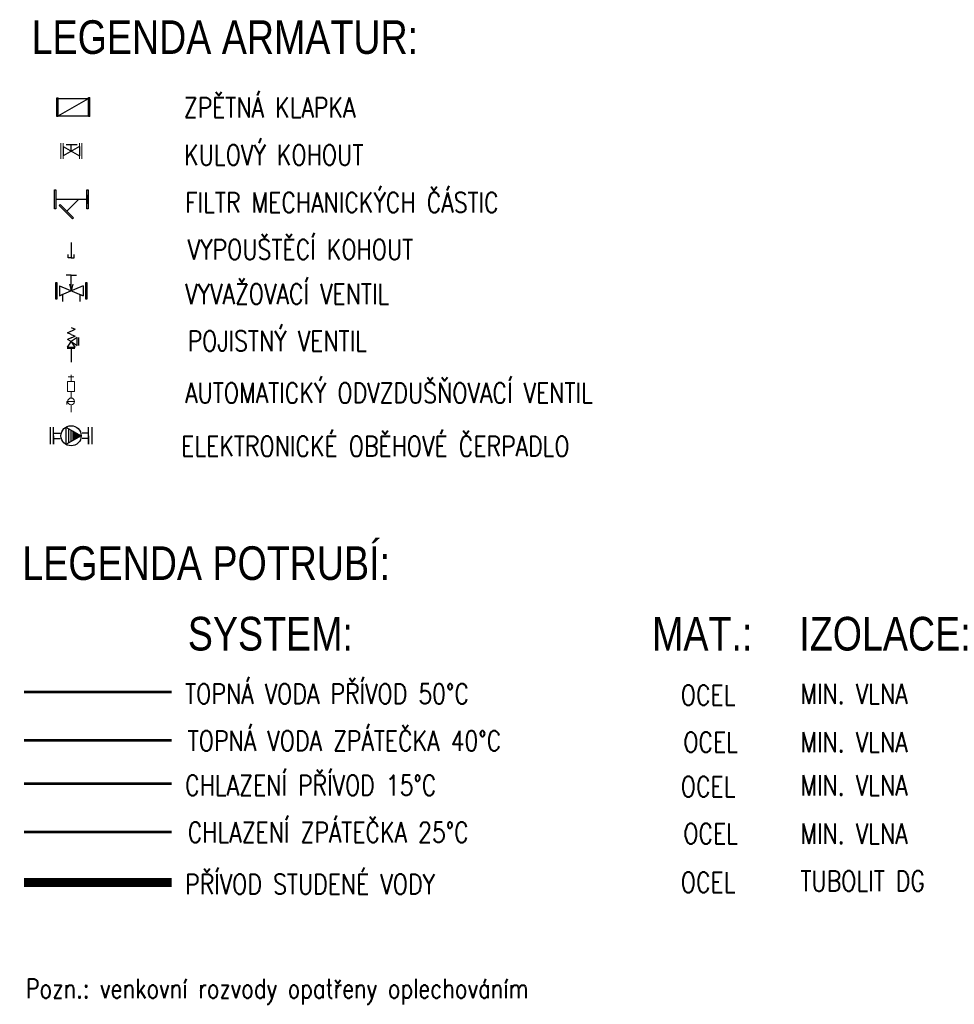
# Model space of a CAD drawing. Header units: millimetres. Extents: x -15830 to 4680139, y -28864 to 2281735.
# Tile 2 of 256: x -15830 to -8885, y 1925 to 9245. Entities that reach past the tile are written whole.
import ezdxf

# ---------------------------------------------------------------- set-up
doc = ezdxf.new("R2010")
doc.units = ezdxf.units.MM
for name, pattern in [('ACAD_ISO04W100', [30, 24, -3, 0, -3]), ('DASHED', [19.05, 12.7, -6.35]), ('ČÁRKOVANÁ', [19.05, 12.7, -6.35])]:
    doc.linetypes.add(name, pattern=pattern)
for name, color, linetype in [('ARMATURY', 7, 'Continuous'), ('CH_armatury', 7, 'Continuous'), ('G armatury', 7, 'Continuous'), ('G_armatury', 7, 'Continuous'), ('NWT-UT_TEXT', 90, 'Continuous'), ('NWT_UT_PRIV', 1, 'Continuous'), ('NWT_UT_ZPÁT', 150, 'DASHED'), ('UT_SV', 3, 'ACAD_ISO04W100')]:
    doc.layers.add(name, color=color, linetype=linetype)
doc.layers.add('G-TECHOLOGIE', color=6, linetype='Continuous', lineweight=20)
doc.layers.add('NEKO_armatury', color=7, linetype='Continuous', lineweight=25)
doc.styles.add('ARIAL', font='arial.ttf', dxfattribs={"width": 0.8})
doc.styles.add('ROMANS', font='romans.shx', dxfattribs={"width": 0.8})

# ---------------------------------------------------------------- blocks, each defined once
blk = doc.blocks.new('A$C64BC6BFD')
at = {"layer": 'CH_armatury'}
for p, q in [((-239.1, 32.5), (-239.1, -32.5)), ((-10, 0), (-239.1, 0)), ((-10, 32.5), (-10, -32.5)), ((-69.8, -0.1), (-158.3, -88.4))]:
    blk.add_line(p, q, dxfattribs=at)
for points in [[(-239.1, -70), (-249.1, -70), (-249.1, 70), (-239.1, 70)], [(0, -70), (-10, -70), (-10, 70), (0, 70)], [(-108.8, -137.9), (-115.8, -145), (-214.8, -46), (-207.8, -38.9)]]:
    blk.add_lwpolyline(points, close=True, dxfattribs=at)
blk = doc.blocks.new('Vypouštěcí ventil')
at = {"layer": 'NEKO_armatury', "color": 0, "lineweight": -3}
for p, q in [((0, 0), (0, -5)), ((-1, -5), (-1, -4)), ((0, -5), (-1, -5)), ((0, -5), (1, -5)), ((1, -5), (1, -4))]:
    blk.add_line(p, q, dxfattribs=at)
blk = doc.blocks.new('ČERPADLO S PLYNULOU ZMĚNOU OTÁČEK (PŘÍRUBOVÉ)')
at = {"layer": 'NEKO_armatury', "lineweight": -3}
blk.add_hatch(color=256, dxfattribs=at).paths.add_polyline_path([(26043.94, 27754.68), (26042.58, 27752.34), (26045.29, 27752.34)])
for p, q in [((26040.79, 27758.68), (26047.09, 27758.68)), ((26047.09, 27757.43), (26040.79, 27757.43)), ((26043.94, 27757.43), (26042.06, 27757.43)), ((26043.94, 27757.43), (26042.94, 27757.43)), ((26042.94, 27757.43), (26042.94, 27755.01)), ((26043.94, 27757.43), (26045.81, 27757.43)), ((26043.94, 27757.43), (26047.09, 27757.43)), ((26043.94, 27757.43), (26044.94, 27757.43)), ((26044.94, 27757.43), (26044.94, 27755.01)), ((26040.69, 27749.05), (26043.94, 27754.68)), ((26042.12, 27751.53), (26045.76, 27751.53)), ((26042.46, 27752.13), (26045.41, 27752.13)), ((26042.58, 27752.34), (26045.29, 27752.34)), ((26043.94, 27754.68), (26047.19, 27749.05)), ((26040.69, 27749.05), (26047.19, 27749.05)), ((26041.2, 27749.95), (26046.67, 27749.95)), ((26041.69, 27750.8), (26046.18, 27750.8)), ((26047.09, 27744.43), (26040.79, 27744.43)), ((26043.94, 27744.43), (26042.06, 27744.43)), ((26042.94, 27744.43), (26042.94, 27746.84)), ((26043.94, 27744.43), (26042.94, 27744.43)), ((26043.94, 27744.43), (26045.81, 27744.43)), ((26043.94, 27744.43), (26047.09, 27744.43)), ((26043.94, 27744.43), (26044.94, 27744.43)), ((26044.94, 27744.43), (26044.94, 27746.84)), ((26040.79, 27743.18), (26047.09, 27743.18))]:
    blk.add_line(p, q, dxfattribs=at)
blk.add_circle((26043.94, 27750.93), 3.75, dxfattribs=at)
blk = doc.blocks.new('ČERPADLO-E PŘÍBUBOVÉ')
at = {"layer": 'NEKO_armatury', "lineweight": -3}
blk.add_blockref('ČERPADLO S PLYNULOU ZMĚNOU OTÁČEK (PŘÍRUBOVÉ)', (-26043.94, -27743.18), dxfattribs=at)
blk = doc.blocks.new('RUČNÍ REGULAČNÍ VENTIL PŘÍRUBOVÝ')
at = {"layer": 'NEKO_armatury', "color": 0, "lineweight": -3}
for p, q in [((-3.08, 10.75), (3.08, 10.75)), ((-1.88, 9.75), (1.88, 9.75)), ((-1.88, 1), (1.88, 9.75)), ((-1.88, 9.75), (1.88, 1)), ((1.88, 9.75), (1.39, 8.6)), ((1.39, 8.6), (3.89, 8.6)), ((-5.9, 5.38), (-5.9, 7.25)), ((-2.5, 5.38), (-5.9, 5.38)), ((-5.9, 5.38), (-5.9, 3.5)), ((-2.5, 5.99), (0, 5.38)), ((-2.5, 4.74), (0, 5.38)), ((0, 5.38), (-2.5, 5.38)), ((-3.08, 0), (3.08, 0)), ((-1.88, 1), (1.88, 1)), ((1.88, 1), (1.4, 2.16)), ((1.4, 2.16), (3.9, 2.16))]:
    blk.add_line(p, q, dxfattribs=at)
at = {"layer": 'NEKO_armatury', "color": 0}
for points in [[(-3.08, 10.75), (-3.08, 11.15), (3.08, 11.15), (3.08, 10.75), (-3.08, 10.75)], [(-3.08, -0.4), (-3.08, 0), (3.08, 0), (3.08, -0.4), (-3.08, -0.4)]]:
    blk.add_lwpolyline(points, dxfattribs=at)
blk = doc.blocks.new('A$C00DB090D')
at = {"layer": 'CH_armatury', "color": 0}
for p, q in [((71.7, 244.6), (-68.3, 244.6)), ((-68.3, 244.6), (-68.3, 234.6)), ((71.7, 234.6), (-68.3, 234.6)), ((-63.1, 234.6), (-63.1, 10)), ((66.6, 234.6), (-63.1, 10)), ((53, 234.6), (-49.5, 234.6)), ((66.6, 234.6), (66.6, 10)), ((71.7, 234.6), (71.7, 244.6)), ((70, 10), (-70, 10)), ((-70, 10), (-70, 0)), ((70, 0), (-70, 0)), ((51.2, 0), (-51.2, 0)), ((70, 0), (70, 10))]:
    blk.add_line(p, q, dxfattribs=at)

msp = doc.modelspace()

# ---------------------------------------------------------------- linework, layer by layer
at = {"layer": 'ARMATURY'}
for p, q in [((-15447.273, 6955.846), (-15418.33, 6943.056)), ((-15476.215, 6917.477), (-15418.33, 6943.056)), ((-15447.273, 6904.687), (-15476.215, 6917.477)), ((-15404.002, 6881.987), (-15447.502, 6853.487)), ((-15447.273, 6904.687), (-15418.33, 6891.897)), ((-15447.273, 6879.107), (-15418.33, 6891.897)), ((-15404.002, 6823.487), (-15404.002, 6881.987)), ((-15393.725, 6881.365), (-15393.725, 6822.865)), ((-15447.333, 6853.724), (-15477.333, 6810.224)), ((-15477.333, 6810.224), (-15418.833, 6810.224)), ((-15447.273, 6879.107), (-15476.215, 6866.317)), ((-15447.273, 6853.528), (-15476.215, 6866.317)), ((-15447.502, 6853.487), (-15404.002, 6823.487)), ((-15418.833, 6810.224), (-15447.333, 6853.724)), ((-15419.455, 6799.948), (-15477.955, 6799.948)), ((-15448.705, 6799.948), (-15448.705, 6698.053))]:
    msp.add_line(p, q, dxfattribs=at)
at = {"layer": 'G armatury'}
for p, q in [((-15386.977, 8303.025), (-15506.847, 8233.818)), ((-15506.847, 8303.025), (-15506.847, 8233.818)), ((-15506.847, 8303.025), (-15386.977, 8233.818)), ((-15485.939, 8317.299), (-15404.388, 8317.299)), ((-15446.912, 8268.422), (-15446.912, 8317.299)), ((-15386.977, 8303.025), (-15386.977, 8233.818))]:
    msp.add_line(p, q, dxfattribs=at)
at = {"layer": 'G-TECHOLOGIE', "color": 7}
for p, q in [((-15525.128, 8210.753), (-15525.128, 8326.09)), ((-15525.128, 8210.753), (-15525.128, 8326.09)), ((-15506.847, 8210.753), (-15506.847, 8326.09)), ((-15386.977, 8210.753), (-15386.977, 8326.09)), ((-15386.977, 8210.753), (-15386.977, 8326.09)), ((-15386.977, 8210.753), (-15386.977, 8326.09)), ((-15368.696, 8210.753), (-15368.696, 8326.09))]:
    msp.add_line(p, q, dxfattribs=at)
at = {"layer": 'G_armatury', "lineweight": 20, "ltscale": 1000}
for p, q in [((-15469.141, 6590.434), (-15428.269, 6590.434)), ((-15469.141, 6590.434), (-15428.269, 6590.434)), ((-15448.705, 6555.488), (-15448.705, 6605.81)), ((-15448.705, 6555.488), (-15448.705, 6605.81)), ((-15474.929, 6480.065), (-15474.929, 6555.488)), ((-15474.929, 6555.488), (-15422.481, 6555.488)), ((-15474.929, 6480.065), (-15474.929, 6555.488)), ((-15474.929, 6555.488), (-15422.481, 6555.488)), ((-15422.38, 6555.488), (-15422.38, 6480.065)), ((-15422.38, 6555.488), (-15422.38, 6480.065)), ((-15474.929, 6480.065), (-15422.481, 6480.065)), ((-15474.929, 6480.065), (-15422.481, 6480.065)), ((-15448.705, 6432.066), (-15448.705, 6480.065)), ((-15448.705, 6432.065), (-15448.705, 6480.065)), ((-15423.961, 6407.321), (-15479.786, 6407.321)), ((-15479.786, 6385.281), (-15479.786, 6407.321)), ((-15423.961, 6407.321), (-15479.786, 6407.321)), ((-15479.786, 6385.281), (-15479.786, 6407.321)), ((-15448.705, 6326.904), (-15448.705, 6382.577))]:
    msp.add_line(p, q, dxfattribs=at)
at = {"layer": 'G_armatury'}
for p, q in [((-15448.705, 6432.066), (-15448.705, 6436.677)), ((-15448.705, 6432.065), (-15448.705, 6436.676))]:
    msp.add_line(p, q, dxfattribs=at)
at = {"layer": 'G_armatury', "lineweight": 20, "ltscale": 1000}
msp.add_circle((-15448.705, 6407.321), 24.744, dxfattribs=at)
msp.add_circle((-15448.705, 6407.321), 24.744, dxfattribs=at)
at = {"layer": 'NWT_UT_PRIV', "color": 1, "const_width": 20}
msp.add_lwpolyline([(-15797.571, 4246.31), (-14700.378, 4246.31)], dxfattribs=at)
at = {"layer": 'NWT_UT_PRIV', "color": 5, "const_width": 20}
msp.add_lwpolyline([(-15797.571, 3566.001), (-14700.378, 3566.001)], dxfattribs=at)
at = {"layer": 'NWT_UT_ZPÁT', "color": 1, "ltscale": 0.25, "const_width": 20}
msp.add_lwpolyline([(-15797.571, 3886.935), (-14700.378, 3886.935)], dxfattribs=at)
at = {"layer": 'NWT_UT_ZPÁT', "color": 5, "ltscale": 0.25, "const_width": 20}
msp.add_lwpolyline([(-15797.571, 3206.626), (-14700.378, 3206.626)], dxfattribs=at)
at = {"layer": 'UT_SV', "ltscale": 8, "const_width": 65.464}
msp.add_lwpolyline([(-15797.571, 2830.969), (-14700.378, 2830.969)], dxfattribs=at)

# ---------------------------------------------------------------- block references
msp.add_blockref('A$C64BC6BFD', (-15322.348, 7909.047))
at = {"layer": 'NEKO_armatury', "linetype": 'ČÁRKOVANÁ', "xscale": -1, "rotation": 90}
msp.add_blockref('A$C00DB090D', (-15310.129, 8595.548), dxfattribs=at)
at = {"layer": 'NEKO_armatury', "xscale": 22.5, "yscale": 22.5, "zscale": 22.5}
msp.add_blockref('Vypouštěcí ventil', (-15446.912, 7588.113), dxfattribs=at)
at = {"layer": 'NEKO_armatury', "xscale": 20, "yscale": 20, "zscale": 20, "rotation": 270}
for name, p in [('RUČNÍ REGULAČNÍ VENTIL PŘÍRUBOVÝ', (-15554.412, 7228.738)), ('ČERPADLO-E PŘÍBUBOVÉ', (-15603.705, 6151.696))]:
    msp.add_blockref(name, p, dxfattribs=at)

# ---------------------------------------------------------------- texts
at = {"layer": 'NWT-UT_TEXT', "color": 2, "style": 'ARIAL', "width": 0.8}
for s, p in [('LEGENDA ARMATUR:', (-15741.381, 8990.202)), ('LEGENDA POTRUBÍ:', (-15810.746, 5079.977)), ('SYSTEM:', (-14580.87, 4555.428)), ('MAT.:', (-11131.134, 4555.428)), ('IZOLACE:', (-10037.07, 4555.428))]:
    msp.add_text(s, height=250, dxfattribs=at).set_placement(p)
at = {"layer": 'NWT-UT_TEXT', "style": 'ROMANS', "width": 0.8}
for s, height, p in [('ZPĚTNÁ KLAPKA', 150, (-14611.429, 8516.341)), ('KULOVÝ KOHOUT', 150, (-14608.414, 8163.615)), ('FILTR MECHANICKÝCH ČÁSTIC', 150, (-14601.204, 7810.613)), ('VYPOUŠTĚCÍ KOHOUT', 150, (-14582.405, 7461.138)), ('VYVAŽOVACÍ VENTIL', 150, (-14601.204, 7130.305)), ('POJISTNÝ VENTIL', 150, (-14582.405, 6780.829)), ('AUTOMATICKÝ ODVZDUŠŇOVACÍ VENTIL', 150, (-14601.204, 6395.272)), ('ELEKTRONICKÉ OBĚHOVÉ ČERPADLO', 150, (-14630.037, 5999.043)), ('TOPNÁ VODA PŘÍVOD 50°C ', 150, (-14601.204, 4158.546)), ('OCEL', 150, (-10918.3, 4148.646)), ('MIN. VLNA', 150, (-10029.255, 4158.546)), ('TOPNÁ VODA ZPÁTEČKA 40°C ', 150, (-14582.405, 3809.07)), ('OCEL', 150, (-10899.5, 3799.171)), ('MIN. VLNA', 150, (-10029.255, 3799.171)), ('CHLAZENÍ PŘÍVOD 15°C', 150, (-14601.204, 3478.237)), ('OCEL', 150, (-10918.3, 3468.338)), ('MIN. VLNA', 150, (-10029.255, 3478.237)), ('CHLAZENÍ ZPÁTEČKA 25°C', 150, (-14582.405, 3128.762)), ('OCEL', 150, (-10899.5, 3118.862)), ('MIN. VLNA', 150, (-10029.255, 3118.862)), ('PŘÍVOD STUDENÉ VODY', 150, (-14601.204, 2743.205)), ('OCEL', 150, (-10918.3, 2757.506)), ('TUBOLIT DG', 150, (-10029.255, 2767.406)), ('Pozn.: venkovní rozvody opatřeny oplechováním', 143.75, (-15785.725, 1971.243))]:
    msp.add_text(s, height=height, dxfattribs=at).set_placement(p)

doc.saveas('drawing.dxf')
